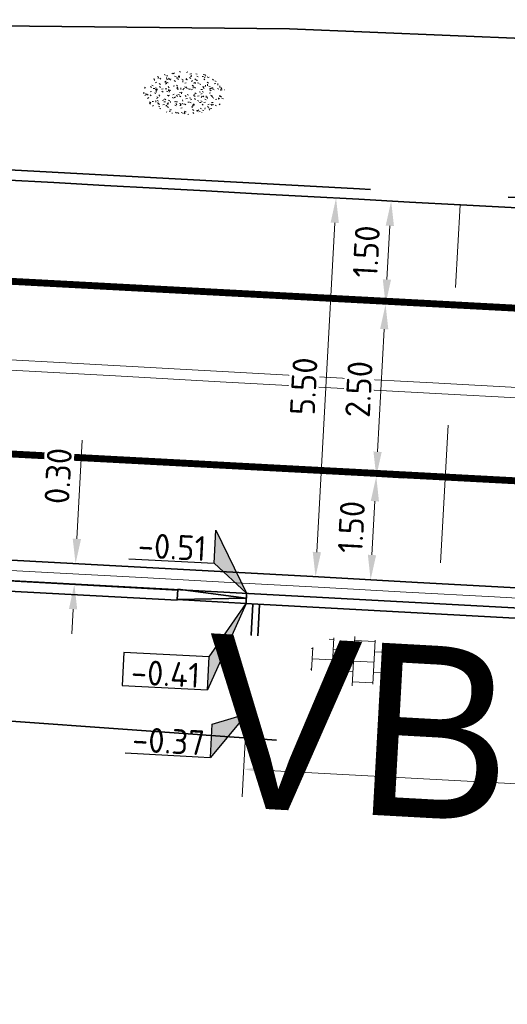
# Model space of a CAD drawing. Header units: metres. Extents: x 0 to 269924, y 0 to 933292.
# Tile 112 of 247: x 133784 to 133791, y 466516 to 466530. Entities that reach past the tile are written whole.
import ezdxf
from ezdxf import colors
from ezdxf.entities.mleader import LeaderData, LeaderLine
from ezdxf.enums import TextEntityAlignment as Align
from ezdxf.math import Vec2, Vec3

# ---------------------------------------------------------------- set-up
doc = ezdxf.new("R2018")
doc.units = ezdxf.units.M
for name, pattern in [('VH-OPSLUITBAND_100X200', [16, 8, -2, 4, -2]), ('VH-OPSLUITBAND_150X250', [24, 16, -2, 4, -2]), ('VH-TROTTOIRBAND_130-150', [15, 5, -2, 2, -2, 2, -2]), ('VW-1-1_STREEP', [2, 1, -1]), ('XX-HIDDEN', [4, 2, -2]), ('XX-PROJECTGRENS', [18, 12, -3, 0, -3])]:
    doc.linetypes.add(name, pattern=pattern)
doc.layers.add('N-WE-GR-GRAS-S', color=7, linetype='Continuous', lineweight=18, true_color=0x00a500)
for name, color, linetype, lineweight in [('N-WE-KG-GRENS_PROJECT-G', 7, 'XX-PROJECTGRENS', 35), ('N-WE-VH-GOOT_STRAATBAKSTEEN-G', 170, 'Continuous', 35), ('N-WE-VH-KANTOPSLUITING_OPSLUITBAND_100X200-G', 150, 'VH-OPSLUITBAND_100X200', 35), ('N-WE-VH-KANTOPSLUITING_OPSLUITBAND_150X250-G', 150, 'VH-OPSLUITBAND_150X250', 35), ('N-WE-VH-KANTOPSLUITING_TROTTOIRBAND_130 150-G', 210, 'VH-TROTTOIRBAND_130-150', 35), ('N-WE-VH-KANTOPSLUITING_TROTTOIRBAND_130 150_250-G', 210, 'VH-TROTTOIRBAND_130-150', 35), ('N-WE-VH-KANTOPSLUITING_VERLOOPBAND-T18', 10, 'Continuous', 18), ('N-WE-VH-KANTOPSLUITING_VOORKANTBAND-G', 50, 'Continuous', 35), ('N-WE-VH-M', 7, 'Continuous', 18), ('N-WE-VH-VERHARDING-T18', 10, 'Continuous', 18), ('N-WE-VH-VERHARDING_TEGEL-S', 7, 'Continuous', 18), ('N-WE-VW-MARKERING_LANGS_STREEP_11_010-G', 7, 'VW-1-1_STREEP', 13), ('X-XX-AL-HOOGTELABEL-S', 7, 'Continuous', 25)]:
    doc.layers.add(name, color=color, linetype=linetype, lineweight=lineweight)
doc.layers.add('X-XX-AL-HULPLIJN-G', color=30, linetype='Continuous', lineweight=18, plot=False)
doc.styles.add('NLCS-ISO', font='NLCS-ISO.ttf')
doc.styles.add('NLCS-ISO-M200-T18', font='NLCS-ISO.ttf', dxfattribs={"height": 0.36})
doc.styles.get("Standard").update_dxf_attribs({"font": 'romand.shx'})
doc.dimstyles.new('NLCS-M200-T18-PIJL_L2_H2', dxfattribs={"dimscale": 0.2, "dimtxt": 2.5, "dimasz": 1.8, "dimexe": 2, "dimexo": 2, "dimgap": 0.7, "dimtad": 1, "dimzin": 0, "dimdsep": 46, "dimtxsty": 'NLCS-ISO-M200-T18', "dimcen": 0, "dimdle": 2, "dimclrd": 256, "dimclre": 256, "dimclrt": 10, "dimazin": 0, "dimtfac": 1, "dimtdec": 3, "dimtofl": 0, "dimtmove": 0, "dimatfit": 3, "dimfxl": 2, "dimfxlon": 1, "dimtfillclr": 256, "dimtolj": 1, "dimtzin": 0, "dimlwd": -1, "dimlwe": -1, "dimarcsym": 0})

# ---------------------------------------------------------------- blocks, each defined once
blk = doc.blocks.new('SVH-TEGEL_300X300_DUN_HALFST_KL-SO')
for p, q in [((-1.837, 1.5), (-1.5, 1.5)), ((-1.5, -1.6), (-1.5, 1.6)), ((0, -1.784), (0, 1.784)), ((0, 1.5), (1.5, 1.5)), ((1.5, -1.6), (1.5, 1.6)), ((-3.08, 0.75), (-3, 0.75)), ((-3, -0.835), (-3, 0.835)), ((-1.5, 0.75), (0, 0.75)), ((1.5, 0.75), (3, 0.75)), ((3, -0.835), (3, 0.835)), ((-3, 0), (-1.5, 0)), ((0, 0), (1.5, 0)), ((3, 0), (3.395, 0)), ((-3.08, -0.75), (-3, -0.75)), ((-1.5, -0.75), (0, -0.75)), ((1.5, -0.75), (3, -0.75)), ((-1.837, -1.5), (-1.5, -1.5)), ((0, -1.5), (1.5, -1.5))]:
    blk.add_line(p, q)
at = {"style": 'NLCS-ISO'}
blk.add_attdef('FORMAAT', text='', height=1.8, dxfattribs=at).set_placement((-3.18, 0), align=Align.MIDDLE_RIGHT)
blk.add_attdef('KLEUR', text='', height=1.8, dxfattribs=at).set_placement((3.495, 0), align=Align.MIDDLE_LEFT)
at = {"style": 'NLCS-ISO', "flags": 1}
blk.add_attdef('FUNCTIE', text='', height=1.8, dxfattribs=at).set_placement((0.116, -3.585), align=Align.MIDDLE_CENTER)
blk = doc.blocks.new('*D174')
at = {"layer": 'Defpoints', "color": 0, "transparency": 16777216}
for p in [(133789.029, 466523.441), (133790.027, 466523.387), (133789.946, 466521.889)]:
    blk.add_point(p, dxfattribs=at)
at = {"layer": 'N-WE-VH-M', "transparency": 16777216}
for p, q in [((133789.428, 466523.419), (133788.629, 466523.463)), ((133788.967, 466522.303), (133789.009, 466523.081)), ((133789.347, 466521.921), (133788.548, 466521.965))]:
    blk.add_line(p, q, dxfattribs=at)
for points in [[(133788.949, 466523.085), (133789.069, 466523.078), (133789.029, 466523.441)], [(133788.907, 466522.306), (133789.027, 466522.299), (133788.947, 466521.943)]]:
    blk.add_solid(points, dxfattribs=at)
at = {"layer": 'N-WE-VH-M', "color": 10, "transparency": 16777216, "insert": (133788.668, 466522.709), "char_height": 0.36, "attachment_point": 5, "rotation": 86.8945, "style": 'NLCS-ISO-M200-T18', "bg_fill": 3, "box_fill_scale": 1.1, "bg_fill_color": 256, "bg_fill_true_color": 13158600, "bg_fill_transparency": 0}
blk.add_mtext('\\A1;1.50', dxfattribs=at)
blk = doc.blocks.new('*D175')
at = {"layer": 'Defpoints', "color": 0, "transparency": 16777216}
for p in [(133789.164, 466525.937), (133790.162, 466525.883), (133790.027, 466523.387)]:
    blk.add_point(p, dxfattribs=at)
at = {"layer": 'N-WE-VH-M', "transparency": 16777216}
for p, q in [((133789.563, 466525.916), (133788.765, 466525.959)), ((133789.048, 466523.8), (133789.144, 466525.578)), ((133789.428, 466523.419), (133788.629, 466523.463))]:
    blk.add_line(p, q, dxfattribs=at)
for points in [[(133789.085, 466525.581), (133789.204, 466525.575), (133789.164, 466525.937)], [(133788.988, 466523.804), (133789.108, 466523.797), (133789.029, 466523.441)]]:
    blk.add_solid(points, dxfattribs=at)
at = {"layer": 'N-WE-VH-M', "color": 10, "transparency": 16777216, "insert": (133788.777, 466524.706), "char_height": 0.36, "attachment_point": 5, "rotation": 86.8945, "style": 'NLCS-ISO-M200-T18', "bg_fill": 3, "box_fill_scale": 1.1, "bg_fill_color": 256, "bg_fill_true_color": 13158600, "bg_fill_transparency": 0}
blk.add_mtext('\\A1;2.50', dxfattribs=at)
blk = doc.blocks.new('*D176')
at = {"layer": 'Defpoints', "color": 0, "transparency": 16777216}
for p in [(133789.245, 466527.435), (133790.244, 466527.381), (133790.162, 466525.883)]:
    blk.add_point(p, dxfattribs=at)
at = {"layer": 'N-WE-VH-M', "transparency": 16777216}
for p, q in [((133789.645, 466527.413), (133788.846, 466527.457)), ((133789.183, 466526.297), (133789.226, 466527.076)), ((133789.563, 466525.916), (133788.765, 466525.959))]:
    blk.add_line(p, q, dxfattribs=at)
for points in [[(133789.166, 466527.079), (133789.286, 466527.072), (133789.245, 466527.435)], [(133789.124, 466526.3), (133789.243, 466526.293), (133789.164, 466525.937)]]:
    blk.add_solid(points, dxfattribs=at)
at = {"layer": 'N-WE-VH-M', "color": 10, "transparency": 16777216, "insert": (133788.885, 466526.703), "char_height": 0.36, "attachment_point": 5, "rotation": 86.8945, "style": 'NLCS-ISO-M200-T18', "bg_fill": 3, "box_fill_scale": 1.1, "bg_fill_color": 256, "bg_fill_true_color": 13158600, "bg_fill_transparency": 0}
blk.add_mtext('\\A1;1.50', dxfattribs=at)
blk = doc.blocks.new('*D177')
at = {"layer": 'Defpoints', "color": 0, "transparency": 16777216}
for p in [(133788.446, 466527.478), (133790.244, 466527.381), (133789.946, 466521.889)]:
    blk.add_point(p, dxfattribs=at)
at = {"layer": 'N-WE-VH-M', "transparency": 16777216}
for p, q in [((133788.846, 466527.457), (133788.047, 466527.5)), ((133788.168, 466522.346), (133788.427, 466527.119)), ((133788.548, 466521.965), (133787.749, 466522.008))]:
    blk.add_line(p, q, dxfattribs=at)
for points in [[(133788.367, 466527.122), (133788.487, 466527.116), (133788.446, 466527.478)], [(133788.108, 466522.349), (133788.228, 466522.343), (133788.148, 466521.986)]]:
    blk.add_solid(points, dxfattribs=at)
at = {"layer": 'N-WE-VH-M', "color": 10, "transparency": 16777216, "insert": (133787.978, 466524.75), "char_height": 0.36, "attachment_point": 5, "rotation": 86.8945, "style": 'NLCS-ISO-M200-T18', "bg_fill": 3, "box_fill_scale": 1.1, "bg_fill_color": 256, "bg_fill_true_color": 13158600, "bg_fill_transparency": 0}
blk.add_mtext('\\A1;5.50', dxfattribs=at)
blk = doc.blocks.new('*D178')
at = {"layer": 'Defpoints', "color": 0, "transparency": 16777216}
for p in [(133788.947, 466521.944), (133784.651, 466521.878), (133788.931, 466521.645)]:
    blk.add_point(p, dxfattribs=at)
at = {"layer": 'N-WE-VH-M', "transparency": 16777216}
for p, q in [((133784.687, 466522.537), (133784.765, 466523.966)), ((133785.067, 466522.155), (133784.268, 466522.199)), ((133785.051, 466521.856), (133784.252, 466521.899)), ((133784.632, 466521.518), (133784.612, 466521.159))]:
    blk.add_line(p, q, dxfattribs=at)
for points in [[(133784.627, 466522.54), (133784.747, 466522.533), (133784.668, 466522.177)], [(133784.572, 466521.521), (133784.692, 466521.515), (133784.651, 466521.878)]]:
    blk.add_solid(points, dxfattribs=at)
at = {"layer": 'N-WE-VH-M', "color": 10, "transparency": 16777216, "insert": (133784.416, 466523.449), "char_height": 0.36, "attachment_point": 5, "rotation": 86.8873, "style": 'NLCS-ISO-M200-T18', "bg_fill": 3, "box_fill_scale": 1.1, "bg_fill_color": 256, "bg_fill_true_color": 13158600, "bg_fill_transparency": 0}
blk.add_mtext('\\A1;0.30', dxfattribs=at)
blk = doc.blocks.new('*D179')
at = {"layer": 'Defpoints', "color": 0, "transparency": 16777216}
for p in [(133790.015, 466521.146), (133789.95, 466519.949), (133794.644, 466519.696)]:
    blk.add_point(p, dxfattribs=at)
at = {"layer": 'N-WE-VH-M', "transparency": 16777216}
for p, q in [((133794.309, 466520.914), (133795.108, 466520.871)), ((133794.689, 466520.533), (133794.663, 466520.055)), ((133794.244, 466519.717), (133795.043, 466519.674))]:
    blk.add_line(p, q, dxfattribs=at)
for points in [[(133794.629, 466520.536), (133794.749, 466520.529), (133794.708, 466520.892)], [(133794.603, 466520.058), (133794.723, 466520.052), (133794.644, 466519.696)]]:
    blk.add_solid(points, dxfattribs=at)
at = {"layer": 'N-WE-VH-M', "color": 10, "transparency": 16777216, "insert": (133794.357, 466520.311), "char_height": 0.36, "attachment_point": 5, "rotation": 86.9067, "style": 'NLCS-ISO-M200-T18', "bg_fill": 3, "box_fill_scale": 1.1, "bg_fill_color": 256, "bg_fill_true_color": 13158600, "bg_fill_transparency": 0}
blk.add_mtext('\\A1;1.20', dxfattribs=at)
blk = doc.blocks.new('*D180')
at = {"layer": 'Defpoints', "color": 0, "transparency": 16777216}
for p in [(133787.151, 466519.999), (133802.029, 466519.2), (133801.986, 466518.398)]:
    blk.add_point(p, dxfattribs=at)
at = {"layer": 'N-WE-VH-M', "transparency": 16777216}
for p, q in [((133787.129, 466519.596), (133787.086, 466518.797)), ((133787.467, 466519.177), (133801.627, 466518.417)), ((133802.008, 466518.797), (133801.965, 466517.998))]:
    blk.add_line(p, q, dxfattribs=at)
for points in [[(133787.47, 466519.237), (133787.464, 466519.117), (133787.108, 466519.197)], [(133801.63, 466518.477), (133801.624, 466518.357), (133801.986, 466518.398)]]:
    blk.add_solid(points, dxfattribs=at)
at = {"layer": 'N-WE-VH-M', "color": 10, "transparency": 16777216, "insert": (133794.564, 466519.117), "char_height": 0.36, "attachment_point": 5, "rotation": 356.9268, "style": 'NLCS-ISO-M200-T18', "bg_fill": 3, "box_fill_scale": 1.1, "bg_fill_color": 256, "bg_fill_true_color": 13158600, "bg_fill_transparency": 0}
blk.add_mtext('\\A1;14.90', dxfattribs=at)
blk = doc.blocks.new('*U200')
for p, q in [((-1.998, 2.491), (-1.512, 4.843)), ((-1.512, 4.843), (0, 0)), ((-8.073, 3.747), (-1.998, 2.491)), ((0, 0), (-1.998, 2.491))]:
    blk.add_line(p, q)
blk.add_solid([(-1.512, 4.843), (0, 0), (-1.998, 2.491)])
at = {"style": 'NLCS-ISO'}
blk.add_attdef('...', text='', height=1.8, rotation=348.3268, dxfattribs=at).set_placement((-5.12, 2.708), align=Align.BOTTOM_CENTER)
blk = doc.blocks.new('*U204')
for p, q in [((0, 0), (-3.707, -5.78)), ((-3.221, -3.429), (0, 0)), ((-3.707, -5.78), (-3.221, -3.429)), ((-9.782, -4.525), (-3.707, -5.78))]:
    blk.add_line(p, q)
blk.add_lwpolyline([(-3.221, -3.429), (-9.296, -2.174), (-9.782, -4.525)])
blk.add_solid([(-3.221, -3.429), (0, 0), (-3.707, -5.78)])
at = {"style": 'NLCS-ISO'}
blk.add_attdef('...', text='', height=1.8, rotation=348.3268, dxfattribs=at).set_placement((-6.829, -5.564), align=Align.BOTTOM_CENTER)
blk = doc.blocks.new('*U205')
at = {"lineweight": 30, "flags": 106}
blk.add_attdef('OB', text='', height=0.36, dxfattribs=at).set_placement((0, 0.1), align=Align.BOTTOM_CENTER)
blk = doc.blocks.new('*U207')
for p, q in [((0, 0), (-3.076, -2.724)), ((-2.59, -0.373), (0, 0)), ((-3.076, -2.724), (-2.59, -0.373)), ((-9.151, -1.469), (-3.076, -2.724))]:
    blk.add_line(p, q)
blk.add_solid([(-2.59, -0.373), (0, 0), (-3.076, -2.724)])
at = {"style": 'NLCS-ISO'}
blk.add_attdef('...', text='', height=1.8, rotation=348.3268, dxfattribs=at).set_placement((-6.198, -2.508), align=Align.BOTTOM_CENTER)
blk = doc.blocks.new('SGR-GRAS_01-SO')
at = {"ltscale": 0.1}
for p, q in [((-0.576, 0.919), (-0.64, 0.957)), ((-0.562, 0.919), (-0.509, 0.972)), ((-0.212, 0.998), (-0.269, 1.031)), ((0.073, 0.993), (0.138, 1.031)), ((-1.448, 0.644), (-1.521, 0.664)), ((-1.469, 0.576), (-1.482, 0.65)), ((-1.427, 0.476), (-1.354, 0.496)), ((-1.302, 0.761), (-1.324, 0.774)), ((-1.284, 0.684), (-1.278, 0.759)), ((-1.154, 0.647), (-1.207, 0.7)), ((-0.939, 0.84), (-1.004, 0.878)), ((-0.968, 0.512), (-0.915, 0.565)), ((-0.893, 0.496), (-0.965, 0.515)), ((-0.892, 0.812), (-0.817, 0.812)), ((-0.873, 0.655), (-0.886, 0.729)), ((-0.871, 0.625), (-0.799, 0.644)), ((-0.804, 0.474), (-0.869, 0.511)), ((-0.73, 0.647), (-0.783, 0.7)), ((-0.689, 0.607), (-0.682, 0.682)), ((-0.441, 0.553), (-0.506, 0.59)), ((-0.427, 0.785), (-0.499, 0.804)), ((-0.425, 0.706), (-0.36, 0.743)), ((-0.305, 0.647), (-0.358, 0.7)), ((-0.317, 0.812), (-0.242, 0.812)), ((-0.316, 0.774), (-0.244, 0.793)), ((-0.278, 0.735), (-0.291, 0.809)), ((-0.078, 0.632), (-0.143, 0.669)), ((-0.093, 0.53), (-0.087, 0.604)), ((-0.002, 0.47), (0.071, 0.489)), ((0.128, 0.636), (0.056, 0.656)), ((0.119, 0.647), (0.066, 0.7)), ((0.286, 0.711), (0.221, 0.748)), ((0.239, 0.923), (0.312, 0.942)), ((0.258, 0.812), (0.333, 0.812)), ((0.317, 0.814), (0.304, 0.888)), ((0.322, 0.565), (0.375, 0.618)), ((0.429, 0.477), (0.494, 0.514)), ((0.543, 0.647), (0.49, 0.7)), ((0.502, 0.452), (0.509, 0.527)), ((0.594, 0.925), (0.522, 0.945)), ((0.554, 0.619), (0.626, 0.638)), ((0.649, 0.79), (0.584, 0.827)), ((0.684, 0.487), (0.611, 0.507)), ((0.833, 0.812), (0.908, 0.812)), ((0.912, 0.894), (0.907, 0.925)), ((0.967, 0.647), (0.914, 0.7)), ((0.927, 0.764), (0.992, 0.802)), ((1.012, 0.869), (0.947, 0.906)), ((1.15, 0.777), (1.077, 0.796)), ((1.147, 0.502), (1.082, 0.54)), ((1.109, 0.767), (1.182, 0.787)), ((1.392, 0.647), (1.339, 0.7)), ((1.424, 0.463), (1.496, 0.483)), ((1.51, 0.581), (1.445, 0.619)), ((1.607, 0.407), (1.594, 0.481)), ((-1.964, -0.07), (-1.977, 0.004)), ((-1.93, 0.188), (-1.925, 0.244)), ((-1.893, 0.237), (-1.921, 0.253)), ((-1.668, 0.023), (-1.595, 0.043)), ((-1.596, 0.241), (-1.649, 0.294)), ((-1.53, 0.316), (-1.595, 0.353)), ((-1.517, 0.187), (-1.442, 0.187)), ((-1.358, 0.206), (-1.431, 0.226)), ((-1.421, 0.131), (-1.356, 0.168)), ((-1.369, 0.009), (-1.382, 0.083)), ((-1.375, 0.106), (-1.322, 0.159)), ((-1.334, 0.111), (-1.328, 0.186)), ((-1.167, 0.395), (-1.232, 0.432)), ((-1.172, 0.241), (-1.225, 0.294)), ((-1.112, 0.172), (-1.04, 0.192)), ((-1.032, 0.028), (-1.097, 0.066)), ((-0.942, 0.187), (-0.867, 0.187)), ((-0.923, 0.418), (-0.858, 0.456)), ((-0.803, 0.057), (-0.875, 0.077)), ((-0.747, 0.241), (-0.8, 0.294)), ((-0.773, 0.089), (-0.786, 0.163)), ((-0.739, 0.034), (-0.732, 0.109)), ((-0.669, 0.107), (-0.734, 0.145)), ((-0.557, 0.321), (-0.485, 0.34)), ((-0.337, 0.347), (-0.41, 0.366)), ((-0.323, 0.241), (-0.376, 0.294)), ((-0.306, 0.186), (-0.371, 0.224)), ((-0.367, 0.187), (-0.292, 0.187)), ((-0.243, 0.017), (-0.17, 0.036)), ((-0.178, 0.169), (-0.191, 0.242)), ((-0.143, -0.043), (-0.137, 0.032)), ((-0.085, 0.159), (-0.032, 0.212)), ((-0.069, 0.189), (-0.004, 0.227)), ((0.057, 0.265), (-0.008, 0.303)), ((0.101, 0.241), (0.048, 0.294)), ((0.218, 0.198), (0.146, 0.217)), ((0.208, 0.187), (0.283, 0.187)), ((0.313, 0.166), (0.385, 0.185)), ((0.42, 0.344), (0.355, 0.382)), ((0.417, 0.248), (0.404, 0.322)), ((0.526, 0.241), (0.472, 0.294)), ((0.555, -0.022), (0.49, 0.015)), ((0.774, 0.049), (0.701, 0.069)), ((0.784, 0.423), (0.719, 0.461)), ((0.783, 0.187), (0.858, 0.187)), ((0.918, 0.057), (0.853, 0.094)), ((0.868, 0.315), (0.941, 0.334)), ((0.95, 0.241), (0.897, 0.294)), ((1.012, 0.328), (0.999, 0.402)), ((1.098, 0.375), (1.104, 0.45)), ((1.239, 0.338), (1.167, 0.358)), ((1.183, 0.011), (1.255, 0.03)), ((1.206, 0.212), (1.259, 0.265)), ((1.282, 0.136), (1.217, 0.173)), ((1.283, 0.248), (1.348, 0.286)), ((1.374, 0.241), (1.321, 0.294)), ((1.358, 0.187), (1.433, 0.187)), ((1.645, 0.215), (1.58, 0.252)), ((1.693, 0.298), (1.7, 0.373)), ((1.795, 0.19), (1.722, 0.209)), ((1.738, 0.159), (1.81, 0.179)), ((1.798, 0.241), (1.745, 0.294)), ((1.933, 0.187), (1.948, 0.187)), ((-1.918, -0.157), (-1.854, -0.119)), ((-1.824, -0.083), (-1.897, -0.064)), ((-1.759, -0.13), (-1.823, -0.092)), ((-1.782, -0.301), (-1.729, -0.248)), ((-1.624, -0.496), (-1.689, -0.459)), ((-1.613, -0.166), (-1.667, -0.113)), ((-1.567, -0.438), (-1.492, -0.438)), ((-1.395, -0.051), (-1.46, -0.013)), ((-1.385, -0.462), (-1.378, -0.387)), ((-1.353, -0.281), (-1.281, -0.261)), ((-1.269, -0.232), (-1.341, -0.212)), ((-1.261, -0.417), (-1.326, -0.38)), ((-1.189, -0.166), (-1.242, -0.113)), ((-1.065, -0.386), (-1, -0.348)), ((-0.992, -0.438), (-0.917, -0.438)), ((-0.897, -0.338), (-0.962, -0.301)), ((-0.765, -0.166), (-0.818, -0.113)), ((-0.798, -0.132), (-0.726, -0.112)), ((-0.789, -0.539), (-0.782, -0.464)), ((-0.713, -0.381), (-0.786, -0.361)), ((-0.674, -0.477), (-0.687, -0.403)), ((-0.534, -0.259), (-0.599, -0.222)), ((-0.567, -0.098), (-0.502, -0.061)), ((-0.491, -0.248), (-0.438, -0.195)), ((-0.484, -0.436), (-0.411, -0.416)), ((-0.417, -0.438), (-0.342, -0.438)), ((-0.341, -0.166), (-0.394, -0.113)), ((-0.248, -0.091), (-0.32, -0.072)), ((-0.171, -0.18), (-0.236, -0.143)), ((-0.078, -0.398), (-0.091, -0.324)), ((0.084, -0.166), (0.031, -0.113)), ((0.072, -0.287), (0.144, -0.268)), ((0.192, -0.101), (0.127, -0.064)), ((0.158, -0.438), (0.233, -0.438)), ((0.308, -0.24), (0.235, -0.221)), ((0.327, -0.468), (0.262, -0.43)), ((0.287, -0.327), (0.352, -0.289)), ((0.452, -0.12), (0.459, -0.046)), ((0.508, -0.166), (0.455, -0.113)), ((0.517, -0.318), (0.504, -0.244)), ((0.69, -0.389), (0.625, -0.351)), ((0.627, -0.138), (0.7, -0.119)), ((0.733, -0.438), (0.808, -0.438)), ((0.785, -0.039), (0.85, -0.002)), ((0.863, -0.389), (0.791, -0.37)), ((0.799, -0.195), (0.852, -0.142)), ((0.932, -0.166), (0.879, -0.113)), ((0.942, -0.442), (1.014, -0.423)), ((1.053, -0.31), (0.988, -0.272)), ((1.048, -0.198), (1.054, -0.123)), ((1.112, -0.239), (1.099, -0.165)), ((1.329, -0.1), (1.256, -0.08)), ((1.356, -0.166), (1.303, -0.113)), ((1.308, -0.438), (1.383, -0.438)), ((1.416, -0.231), (1.351, -0.193)), ((1.497, -0.293), (1.569, -0.274)), ((1.639, -0.268), (1.704, -0.231)), ((1.643, -0.275), (1.65, -0.2)), ((1.707, -0.159), (1.694, -0.085)), ((1.779, -0.152), (1.715, -0.114)), ((1.781, -0.166), (1.728, -0.113)), ((1.884, -0.248), (1.812, -0.229)), ((-1.631, -0.572), (-1.684, -0.519)), ((-1.535, -0.657), (-1.498, -0.636)), ((-1.269, -0.557), (-1.282, -0.483)), ((-1.207, -0.572), (-1.26, -0.519)), ((-1.179, -0.67), (-1.252, -0.651)), ((-1.126, -0.784), (-1.191, -0.746)), ((-1.039, -0.585), (-0.967, -0.565)), ((-0.898, -0.654), (-0.845, -0.601)), ((-0.836, -0.943), (-0.853, -0.926)), ((-0.783, -0.572), (-0.836, -0.519)), ((-0.763, -0.705), (-0.828, -0.667)), ((-0.725, -0.889), (-0.652, -0.869)), ((-0.709, -0.902), (-0.644, -0.864)), ((-0.624, -0.819), (-0.696, -0.799)), ((-0.399, -0.626), (-0.464, -0.588)), ((-0.376, -0.979), (-0.429, -0.926)), ((-0.358, -0.572), (-0.411, -0.519)), ((-0.158, -0.529), (-0.23, -0.51)), ((-0.211, -0.614), (-0.146, -0.577)), ((-0.193, -0.616), (-0.187, -0.541)), ((-0.169, -0.74), (-0.097, -0.72)), ((-0.068, -0.968), (-0.141, -0.948)), ((-0.036, -0.547), (-0.101, -0.509)), ((0.048, -0.979), (-0.005, -0.926)), ((0.021, -0.964), (0.008, -0.89)), ((0.066, -0.572), (0.013, -0.519)), ((0.099, -0.913), (0.034, -0.876)), ((0.397, -0.678), (0.325, -0.659)), ((0.386, -0.591), (0.459, -0.572)), ((0.393, -0.601), (0.446, -0.548)), ((0.462, -0.834), (0.397, -0.797)), ((0.402, -0.693), (0.409, -0.618)), ((0.472, -0.979), (0.419, -0.926)), ((0.49, -0.572), (0.437, -0.519)), ((0.617, -0.884), (0.604, -0.81)), ((0.643, -0.843), (0.708, -0.806)), ((0.701, -0.895), (0.773, -0.876)), ((0.825, -0.755), (0.76, -0.718)), ((0.856, -0.938), (0.844, -0.926)), ((0.914, -0.572), (0.861, -0.519)), ((0.953, -0.827), (0.88, -0.808)), ((0.998, -0.77), (1.004, -0.696)), ((1.188, -0.676), (1.123, -0.639)), ((1.141, -0.556), (1.206, -0.518)), ((1.212, -0.805), (1.199, -0.731)), ((1.256, -0.746), (1.328, -0.727)), ((1.339, -0.572), (1.286, -0.519)), ((1.419, -0.538), (1.346, -0.518)), ((1.551, -0.597), (1.486, -0.56)), ((1.684, -0.547), (1.736, -0.495)), ((1.713, -0.522), (1.71, -0.519)), ((-0.582, -0.994), (-0.587, -0.97)), ((-0.265, -0.992), (-0.33, -0.955)), ((-0.014, -1.008), (0.039, -0.955)), ((0.172, -1.037), (0.218, -1.024))]:
    blk.add_line(p, q, dxfattribs=at)
at = {"ltscale": 0.1, "style": 'NLCS-ISO'}
blk.add_attdef('TYPE', text='', height=0.5, dxfattribs=at).set_placement((3.471, -0.016), align=Align.MIDDLE_CENTER)

msp = doc.modelspace()

# ---------------------------------------------------------------- linework, layer by layer
at = {"layer": 'N-WE-VH-GOOT_STRAATBAKSTEEN-G'}
msp.add_lwpolyline([(133341.192, 466538.034), (133548.299, 466533.099), (133604.484, 466532.752, -0.012398), (133694.641, 466528.294), (133747.111, 466524.328, 0.006097), (133941.572, 466515.108, 0.02139), (134085.33, 466514.138, 0.018724), (134137.889, 466519.445, 0.007401), (134227.449, 466531.463), (134342.22, 466547.549), (134354.896, 466549.127)], format="xyb", dxfattribs=at)
at = {"layer": 'N-WE-VH-KANTOPSLUITING_OPSLUITBAND_100X200-G', "flags": 128}
msp.add_lwpolyline([(133787.237, 466521.592), (133787.151, 466519.999), (133802.029, 466519.2), (133802.113, 466520.789)], dxfattribs=at)
at = {"layer": 'N-WE-VH-KANTOPSLUITING_OPSLUITBAND_150X250-G', "flags": 128}
for points in [[(133341.341, 466543.682), (133548.384, 466538.749), (133604.571, 466538.402, -0.012406), (133695.064, 466533.928), (133747.492, 466529.966, 0.002963), (133841.891, 466524.897)], [(133395.111, 466536.299), (133548.292, 466532.649), (133604.477, 466532.302, -0.012397), (133694.608, 466527.845), (133747.08, 466523.879, 0.001225), (133786.141, 466521.646)]]:
    msp.add_lwpolyline(points, format="xyb", dxfattribs=at)
at = {"layer": 'N-WE-VH-KANTOPSLUITING_TROTTOIRBAND_130 150-G'}
msp.add_line((133786.141, 466521.655), (133787.14, 466521.6), dxfattribs=at)
at = {"layer": 'N-WE-VH-KANTOPSLUITING_TROTTOIRBAND_130 150_250-G'}
msp.add_lwpolyline([(133787.135, 466521.597), (133791.129, 466521.382)], dxfattribs=at)
at = {"layer": 'N-WE-VH-KANTOPSLUITING_VOORKANTBAND-G'}
for p, q in [((133786.149, 466521.803), (133786.141, 466521.655)), ((133786.15, 466521.805), (133787.144, 466521.675)), ((133786.141, 466521.655), (133787.144, 466521.675)), ((133787.148, 466521.75), (133787.14, 466521.6))]:
    msp.add_line(p, q, dxfattribs=at)
at = {"layer": 'N-WE-VH-KANTOPSLUITING_VOORKANTBAND-G', "flags": 128}
msp.add_lwpolyline([(133341.337, 466543.533), (133548.381, 466538.599), (133604.568, 466538.252, -0.012405), (133695.052, 466533.778), (133747.482, 466529.816, 0.002963), (133841.884, 466524.747)], format="xyb", dxfattribs=at)
at = {"layer": 'N-WE-VH-KANTOPSLUITING_VOORKANTBAND-G'}
msp.add_lwpolyline([(133341.191, 466537.734), (133548.294, 466532.799), (133604.479, 466532.452, -0.012398), (133694.619, 466527.995), (133747.091, 466524.029, 0.001225), (133786.149, 466521.795, 0.0011)], format="xyb", dxfattribs=at)
for points in [[(133782.155, 466522.016), (133803.12, 466520.886)], [(133787.337, 466521.587), (133787.256, 466520.093), (133801.935, 466519.305), (133802.014, 466520.794)]]:
    msp.add_lwpolyline(points, dxfattribs=at)
at = {"layer": 'N-WE-VW-MARKERING_LANGS_STREEP_11_010-G', "ltscale": 5, "const_width": 0.1, "flags": 128}
for points in [[(133770.22, 466526.99, 0.00538), (133941.742, 466519.104, 0.021386), (134085.132, 466518.133, 0.018719), (134137.377, 466523.412, 0.002456), (134167.103, 466527.102, 0.002456)], [(134167.43, 466524.623, -0.002455), (134137.697, 466520.933, -0.018722), (134085.256, 466515.636, -0.021389), (133941.636, 466516.606, -0.00538), (133770.074, 466524.494, -0.00538)]]:
    msp.add_lwpolyline(points, format="xyb", dxfattribs=at)
at = {"layer": 'X-XX-AL-HULPLIJN-G'}
for points in [[(133341.257, 466540.784), (133548.34, 466535.849), (133604.526, 466535.502, -0.012402), (133694.847, 466531.036), (133747.296, 466527.072, 0.006097), (133941.689, 466517.855, 0.021388), (134085.194, 466516.885, 0.006155), (134102.446, 466518.191, 0.006155)], [(134167.251, 466526.012, -0.002456), (134137.518, 466522.321, -0.01872), (134085.186, 466517.035, -0.021387), (133941.695, 466518.005, -0.005255), (133774.149, 466525.666, -0.005255)]]:
    msp.add_lwpolyline(points, format="xyb", dxfattribs=at)
at = {"layer": 'X-XX-AL-HULPLIJN-G', "flags": 128}
msp.add_lwpolyline([(133770.307, 466528.488, 0.002309), (133843.882, 466524.652), (133857.867, 466524), (133862.862, 466523.773, 0.002476), (133941.805, 466520.603, 0.0128), (134027.55, 466518.549, 0.0128)], format="xyb", dxfattribs=at)
at = {"layer": 'X-XX-AL-HULPLIJN-G', "color": 6, "linetype": 'XX-HIDDEN'}
msp.add_lwpolyline([(133789.962, 466522.189), (133790.244, 466527.381)], dxfattribs=at)

# ---------------------------------------------------------------- block references
at = {"layer": 'N-WE-GR-GRAS-S', "xscale": 0.2999999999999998, "yscale": 0.2999999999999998, "zscale": 0.2999999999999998, "rotation": 359}
msp.add_blockref('SGR-GRAS_01-SO', (133786.249, 466529.002), dxfattribs=at)
at = {"layer": 'N-WE-VH-KANTOPSLUITING_VERLOOPBAND-T18'}
ref = msp.add_blockref('*U205', (133786.61, 466521.068), dxfattribs=dict(at, rotation=356.8421920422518))
lines = msp.add_mtext('VB1', dxfattribs={"layer": '0', "insert": (133786.615, 466521.168), "char_height": 2.5, "attachment_point": 1, "rotation": 356.8422, "bg_fill": 3, "box_fill_scale": 1, "bg_fill_color": 256, "bg_fill_transparency": 0})
ref.add_attrib('OB', '', (133786.615, 466521.168), dxfattribs={"flags": 16}).embed_mtext(lines)
at = {"layer": 'N-WE-VH-VERHARDING_TEGEL-S', "xscale": 0.2, "yscale": 0.2, "zscale": 0.2, "rotation": 356.9246974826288}
msp.add_blockref('SVH-TEGEL_300X300_DUN_HALFST_KL-SO', (133788.697, 466520.764), dxfattribs=at)
at = {"layer": 'X-XX-AL-HOOGTELABEL-S', "xscale": 0.2, "yscale": 0.2, "zscale": 0.2, "rotation": 8.682458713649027}
for name, p, values in [('*U200', (133787.148, 466521.751), {'...': '-0.51'}), ('*U204', (133787.14, 466521.6), {'...': '-0.41'}), ('*U207', (133787.151, 466519.999), {'...': '-0.37'})]:
    msp.add_blockref(name, p, dxfattribs=at).add_auto_attribs(values)

# ---------------------------------------------------------------- leaders
at = {"layer": 'N-WE-VH-VERHARDING-T18'}
ml = msp.add_multileader_mtext('Standard', dxfattribs=at)
ml.set_content('', color=256, style='NLCS-ISO-M200-T18')
ml.set_leader_properties(color=256, linetype='ByLayer', lineweight=-1)
ml.build(insert=Vec2(0, 0))
ml.multileader.update_dxf_attribs({"has_dogleg": 0, "text_left_attachment_type": 5, "text_right_attachment_type": 5, "dogleg_length": 0.36, "arrow_head_size": 0.36})
ctx = ml.context
ctx.base_point, ctx.char_height, ctx.arrow_head_size, ctx.landing_gap_size, ctx.plane_origin = Vec3(135697.392, 466805.766), 0.36, 0.36, 0.18, Vec3(135695.697, 466805.189)
ctx.left_attachment, ctx.right_attachment = 5, 5
notes = []
notes.append((ctx, [(0, (0, 0, 0), (0, 0), (1, 0), 1, [])]))
ctx.mtext.insert, ctx.mtext.rotation, ctx.mtext.flow_direction = Vec3(135697.572, 466806.126), -0.147529, 5
for ctx, leaders in notes:
    for number, flags, end, landing, length, lines in leaders:
        leader = LeaderData()
        leader.index, (leader.has_last_leader_line, leader.has_dogleg_vector, leader.attachment_direction) = number, flags
        leader.last_leader_point, leader.dogleg_vector, leader.dogleg_length = Vec3(end), Vec3(landing), length
        for number, points, colour, breaks in lines:
            line = LeaderLine()
            line.index, line.vertices, line.color, line.breaks = number, Vec3.list(points), colors.encode_raw_color(colour), breaks
            leader.lines.append(line)
        ctx.leaders.append(leader)

# ---------------------------------------------------------------- next in the draw order: dimensions: what is measured, and where the dimension line sits
at = {"layer": 'N-WE-VH-M'}
for p1, p2, distance, picture, middle in [((133789.946, 466521.889), (133790.027, 466523.387), 1, '*D174', (133788.668, 466522.709)), ((133790.015, 466521.146), (133789.95, 466519.949), 4.7, '*D179', (133794.357, 466520.311))]:
    dim = msp.add_aligned_dim(p1=p1, p2=p2, distance=distance, dimstyle='NLCS-M200-T18-PIJL_L2_H2', override={"dimtfill": 1}, dxfattribs=at)
    dim.commit()
    dim.dimension.update_dxf_attribs({"geometry": picture, "text_midpoint": middle})

# ---------------------------------------------------------------- next in the draw order: dimensions: what is measured, and where the dimension line sits
for p1, p2, distance, picture, middle in [((133790.027, 466523.387), (133790.162, 466525.883), 1, '*D175', (133788.777, 466524.706)), ((133787.151, 466519.999), (133802.029, 466519.2), -0.803, '*D180', (133794.564, 466519.117))]:
    dim = msp.add_aligned_dim(p1=p1, p2=p2, distance=distance, dimstyle='NLCS-M200-T18-PIJL_L2_H2', override={"dimtfill": 1}, dxfattribs=at)
    dim.commit()
    dim.dimension.update_dxf_attribs({"geometry": picture, "text_midpoint": middle})

# ---------------------------------------------------------------- next in the draw order: dimensions: what is measured, and where the dimension line sits
dim = msp.add_aligned_dim(p1=(133790.162, 466525.883), p2=(133790.244, 466527.381), distance=1, dimstyle='NLCS-M200-T18-PIJL_L2_H2', override={"dimtfill": 1}, dxfattribs=at)
dim.commit()
dim.dimension.update_dxf_attribs({"geometry": '*D176', "text_midpoint": (133788.885, 466526.703)})

# ---------------------------------------------------------------- next in the draw order: dimensions: what is measured, and where the dimension line sits
dim = msp.add_aligned_dim(p1=(133789.946, 466521.889), p2=(133790.244, 466527.381), distance=1.8, dimstyle='NLCS-M200-T18-PIJL_L2_H2', override={"dimtfill": 1}, dxfattribs=at)
dim.commit()
dim.dimension.update_dxf_attribs({"geometry": '*D177', "text_midpoint": (133787.978, 466524.75)})

# ---------------------------------------------------------------- next in the draw order: dimensions: what is measured, and where the dimension line sits
dim = msp.add_linear_dim(base=(133784.651, 466521.878), p1=(133788.947, 466521.944), p2=(133788.931, 466521.645), angle=266.8873, dimstyle='NLCS-M200-T18-PIJL_L2_H2', override={"dimtfill": 1}, dxfattribs=at)
dim.commit()
dim.dimension.update_dxf_attribs({"geometry": '*D178', "text_midpoint": (133784.736, 466523.431), "dimtype": 161})

# ---------------------------------------------------------------- next in the draw order: linework, layer by layer
at = {"layer": 'N-WE-KG-GRENS_PROJECT-G', "flags": 128}
msp.add_lwpolyline([(133942.152, 466524.013), (133955.533, 466522.507), (133956.145, 466521.626), (133962.811, 466521.355), (133963.543, 466522.67), (133965.054, 466522.563), (133965.551, 466521.193), (133981.5, 466520.334), (133981.565, 466520.896), (133982.028, 466520.86), (133994.134, 466520.33), (133994.151, 466519.671), (134009.067, 466519.478), (134013.911, 466519.512), (134027.732, 466519.636), (134028.693, 466519.554), (134034.796, 466519.611), (134050.86, 466519.659), (134068.501, 466520.152), (134071.254, 466520.237), (134077.26, 466520.692), (134094.041, 466522.635), (134101.385, 466523.282), (134101.428, 466523.91), (134128.995, 466527.092), (134141.938, 466528.627), (134148.421, 466529.392), (134148.476, 466529.087), (134157.108, 466530.24), (134157.762, 466530.339), (134157.953, 466529.076), (134163.706, 466529.946), (134172.69, 466531.055), (134201.838, 466535.069), (134202.197, 466534.878), (134203.304, 466535.042), (134208.161, 466535.722), (134214.682, 466536.673), (134215.15, 466536.846), (134235.766, 466539.754), (134239.587, 466540.449), (134251.117, 466542.218), (134251.536, 466542.09), (134264.479, 466543.833), (134264.487, 466544.317), (134273.56, 466545.641), (134273.608, 466545.287), (134285.679, 466546.863), (134299.118, 466548.971), (134309.192, 466550.345), (134329.805, 466553.659), (134341.526, 466555.206), (134346.97, 466556.112), (134351.977, 466556.025), (134358.949, 466556.887), (134359.186, 466557.313), (134365.426, 466557.917), (134389.225, 466560.758), (134395.395, 466561.519), (134400.633, 466562.019), (134418.638, 466563.907), (134426.404, 466566.343), (134432.472, 466567.14), (134437.532, 466567.422), (134444.848, 466568.25), (134448.277, 466568.388), (134484.594, 466572.762), (134486.539, 466572.966), (134490.599, 466573.546), (134498.499, 466574.536), (134514.318, 466576.701), (134542.397, 466581.367), (134546.702, 466582.122), (134551.593, 466582.441), (134551.871, 466583.179), (134557.906, 466584.406), (134558.276, 466584.115), (134567.36, 466586.004), (134582.717, 466588.715), (134583.108, 466588.972), (134590.444, 466590.398), (134630.038, 466598.271), (134633.264, 466598.923), (134632.087, 466604.993), (134646.051, 466607.537), (134647.414, 466607.429), (134666.972, 466611.405), (134675.342, 466617.463), (134674.819, 466607.593), (134696.995, 466610.537), (134702.172, 466611.327), (134706.525, 466612.071), (134709.085, 466612.323), (134712.087, 466612.776), (134715, 466613.203), (134716.349, 466613.229), (134723.364, 466613.968), (134738.981, 466616.639), (134746.062, 466617.28), (134746.09, 466616.641), (134760.121, 466618.861), (134759.993, 466619.829), (134768.446, 466621.137), (134784.615, 466623.738), (134787.541, 466625.072), (134796.772, 466626.479), (134796.899, 466625.715), (134813.878, 466628.545), (134820.226, 466629.584), (134847.68, 466634.234), (134881.79, 466639.204), (134881.926, 466639.532), (134884.43, 466640.009), (134893.797, 466641.711), (134903.085, 466643.328), (134904.138, 466643.527), (134920.265, 466646.374), (134921.332, 466646.578), (134937.367, 466649.518), (134938.501, 466649.708), (134961.555, 466654.096), (134967.764, 466655.262), (134974.722, 466656.563), (134984.23, 466658.491), (134992.023, 466659.998), (134995.809, 466660.766), (135000.442, 466661.693), (135009.695, 466663.648), (135010.659, 466663.869), (135018.832, 466665.618), (135021.92, 466666.314), (135034.093, 466668.943), (135034.161, 466668.769), (135043.8, 466670.832), (135059.084, 466674.02), (135068.771, 466676.078), (135083.089, 466679.034), (135091.902, 466680.993), (135097.488, 466682.166), (135104.831, 466683.651), (135116.534, 466686.231), (135119.892, 466686.792), (135126.3, 466688.013), (135127.347, 466688.196), (135130.448, 466688.891), (135135.602, 466689.887), (135140.19, 466691.518), (135166.592, 466696.94), (135182.368, 466700.724), (135201.902, 466704.748), (135203.941, 466705.082), (135209.867, 466705.957), (135217.801, 466707.782), (135228.821, 466709.933), (135242.391, 466712.598), (135277.698, 466719.723), (135279.457, 466720.111), (135279.55, 466721.578), (135288.178, 466723.073), (135350.963, 466735.305), (135501.986, 466763.685), (135501.162, 466761.839), (135525.132, 466766.833), (135533.639, 466768.672), (135569.042, 466775.188), (135582.767, 466777.378), (135584.022, 466777.634), (135585.675, 466776.264, 0.01918), (135652.451, 466792.01), (135652.891, 466793.457), (135660.981, 466795.919), (135661.574, 466796.074), (135664.481, 466796.836), (135665.946, 466796.651), (135673.558, 466799.328), (135680.977, 466801.739), (135687.276, 466804.201), (135692.547, 466806.295), (135705.432, 466809.743), (135712.094, 466810.706), (135728.145, 466817.035), (135760.285, 466825.832), (135773.458, 466829.179), (135789.116, 466834.08), (135813.029, 466842.892), (135823.352, 466846.718), (135839.426, 466852.91), (135860.96, 466860.89), (135867.928, 466863.26), (135895.199, 466872.784), (135899.312, 466861.8), (135873.359, 466852.082), (135873.188, 466848.843), (135867.814, 466846.669), (135856.104, 466842.036), (135847.253, 466838.505), (135830.033, 466832.514), (135818.854, 466828.652), (135812.865, 466826.949), (135808.959, 466825.804), (135805.053, 466824.658), (135770.731, 466814.307), (135766.971, 466812.016), (135761.879, 466808.079), (135757.591, 466807.133), (135743.839, 466803.566), (135724.075, 466798.35), (135721.275, 466798.229), (135720.422, 466801.401), (135715.133, 466799.834), (135698.553, 466794.754), (135698.279, 466793.693), (135686.038, 466790.352), (135686.038, 466789.248), (135686.038, 466787.562), (135681.985, 466786.092), (135677.719, 466785.319), (135623.458, 466770.711), (135607.41, 466767.662), (135584.355, 466763.142), (135577.091, 466761.475), (135570.47, 466760.803), (135524.714, 466753.103), (135522.642, 466752.878), (135515.666, 466751.661), (135498.388, 466748.218), (135460.498, 466741.759), (135438.515, 466737.953), (135402.134, 466731.048), (135401.842, 466732.671), (135396.111, 466731.637), (135390.927, 466730.659), (135374.008, 466727.423), (135342.463, 466720.896), (135337.831, 466720.249), (135332.781, 466719.412), (135316.41, 466716.549), (135312.764, 466716.512), (135301.04, 466714.003), (135296.667, 466713.077), (135288.078, 466711.338), (135288.031, 466710.414), (135288.066, 466708.643), (135283.612, 466707.738), (135244.114, 466700.084), (135242.59, 466702.114), (135218.779, 466697.088), (135216.4, 466696.736), (135207.126, 466694.996), (135197.842, 466693.22), (135196.987, 466690.777), (135188.214, 466689.009), (135186.218, 466690.919), (135157.953, 466685.339), (135157.545, 466682.623), (135152.388, 466681.564), (135151.517, 466683.806), (135135.729, 466680.62), (135134.464, 466677.149), (135128.184, 466675.854), (135125.788, 466678.571), (135109.606, 466675.114), (135107.871, 466673.543), (135107.871, 466672.134), (135099.469, 466670.442), (135080.265, 466666.625), (135079.406, 466666.151), (135069.61, 466664.202), (135057.638, 466661.759), (135035.803, 466657.155), (135033.723, 466658.689), (135013.618, 466654.679), (135014.198, 466652.086), (135012.612, 466651.731), (135012.176, 466654.16), (134999.525, 466651.581), (134981.058, 466648.065), (134978.74, 466647.609), (134978.586, 466647.723), (134973.29, 466646.777), (134967.912, 466645.754), (134966.071, 466645.409), (134952.75, 466642.776), (134952.592, 466643.577), (134951.246, 466643.315), (134944.955, 466642.097), (134940.872, 466641.345), (134939.907, 466640.789), (134925.329, 466637.906), (134925.171, 466637.877), (134925.333, 466636.966), (134925.553, 466635.733), (134922.159, 466635.157), (134921.983, 466636.201), (134920.712, 466635.973), (134906.644, 466633.431), (134906.509, 466633.768), (134899.927, 466632.517), (134896.041, 466630.574), (134862.297, 466626.202), (134861.423, 466623.924), (134854.723, 466622.819), (134853.222, 466624.597), (134834.721, 466621.381), (134818.755, 466618.638), (134803.128, 466616.182), (134801.097, 466614.744), (134787.48, 466613.242), (134768.983, 466610.888), (134755.14, 466609.258), (134754.957, 466609.237), (134754.786, 466610.217), (134731.872, 466606.359), (134713.4, 466603.055), (134699.607, 466600.717), (134685.428, 466598.156), (134675.878, 466596.194), (134672.276, 466595.656), (134668.91, 466595.016), (134645.926, 466591.058), (134638.577, 466590.001), (134611.474, 466584.899), (134601.717, 466583.131), (134600.6, 466582.901), (134592.762, 466581.44), (134575.118, 466578.109), (134569.726, 466577.127), (134558.057, 466574.923), (134547.369, 466573.132), (134538.23, 466571.522), (134531.355, 466570.551), (134524.272, 466569.346), (134519.026, 466568.326), (134515.39, 466567.719), (134505.384, 466563.341), (134500.986, 466562.643), (134495.881, 466561.909), (134495.823, 466562.312), (134492.204, 466563.642), (134484.398, 466562.518), (134478.905, 466561.786), (134469.843, 466560.533), (134464.536, 466559.742), (134456.919, 466558.745), (134448.033, 466557.687), (134433.208, 466556.61), (134412.104, 466554.577), (134407.553, 466554.101), (134387.467, 466551.741), (134381.785, 466550.955), (134364.962, 466548.659), (134360.191, 466548.481), (134354.944, 466547.628), (134324.113, 466542.837), (134319.685, 466541.923), (134312.466, 466540.844), (134307.061, 466539.9), (134305.527, 466540.739), (134283.993, 466537.831), (134278.004, 466536.268), (134260.392, 466533.941), (134253.899, 466532.65), (134244.867, 466531.618), (134227.961, 466528.835), (134196.876, 466524.748), (134191.294, 466524.652), (134189.441, 466519.487), (134180.543, 466523.251), (134138.079, 466517.961), (134135.279, 466517.668), (134120.646, 466515.791), (134115.858, 466514.998), (134094.415, 466512.788), (134094.483, 466512.133), (134077.905, 466510.692), (134056.132, 466509.19), (134043.898, 466509.02), (134033.049, 466509.242), (134023.923, 466509.529), (134011.048, 466510.262), (134011.12, 466510.989), (133978.031, 466511.971), (133977.492, 466511.386), (133976.525, 466511.415), (133970.93, 466511.61), (133940.859, 466512.853), (133936.339, 466513.04), (133926.354, 466513.566), (133918.767, 466513.929), (133914.845, 466514.016), (133909.555, 466514.279), (133907.78, 466514.373), (133898.183, 466514.701), (133889.291, 466514.99), (133877.411, 466515.387), (133865.169, 466516.189), (133858.598, 466516.511), (133853.557, 466516.784), (133840.824, 466517.534), (133833.647, 466517.757), (133833.706, 466517.421), (133832.853, 466517.458), (133826.979, 466517.575), (133808.076, 466518.296), (133803.308, 466518.179), (133802.56, 466518.555), (133780.072, 466520.153), (133779.6, 466519.291), (133774.066, 466519.538), (133773.735, 466520.559), (133740.527, 466522.642), (133713.376, 466524.159), (133705.703, 466524.636), (133705.709, 466526.266), (133685.059, 466527.583), (133660.563, 466529.253), (133639.129, 466529.346), (133622.453, 466530.286), (133616.388, 466530.543), (133614.494, 466530.624), (133604.393, 466531.597), (133597.464, 466531.465), (133574.3, 466531.955), (133566.695, 466531.543), (133561.32, 466531.616), (133554.142, 466531.627), (133545.309, 466531.719), (133535.509, 466531.795), (133530.483, 466531.897), (133499.098, 466532.845), (133498.91, 466530.624), (133497.604, 466522.359), (133448.566, 466524.379), (133448.421, 466522.59), (133414.567, 466524.034), (133414.497, 466533.241), (133401.904, 466533.723), (133353.812, 466535.745), (133352.26, 466536.139), (133333.107, 466536.524), (133333.343, 466545.829), (133369.152, 466544.714), (133381.325, 466544.396), (133400.699, 466543.637), (133404.005, 466543.551), (133435.456, 466542.61), (133435.456, 466542.277), (133451.526, 466541.628), (133467.883, 466541.235), (133477.659, 466542.034), (133509.103, 466541.442), (133515.138, 466541.284), (133519.939, 466540.992), (133525.525, 466540.798), (133532.518, 466540.097), (133548.147, 466539.778), (133548.297, 466540.601), (133555.22, 466540.722), (133564.265, 466540.558), (133565.06, 466540.188), (133570.074, 466540.025), (133574.07, 466539.875), (133576.623, 466539.795), (133577.163, 466540.007), (133601.21, 466539.677), (133602.809, 466541.635), (133610.483, 466541.448), (133611.878, 466539.353), (133618.8, 466539.154), (133622.331, 466538.943), (133622.362, 466539.485), (133627.247, 466539.274), (133627.305, 466538.709), (133642.487, 466537.733), (133654.92, 466537.235), (133674.71, 466536.649), (133674.766, 466536.962), (133682.638, 466536.639), (133685.084, 466535.631), (133701.924, 466534.36), (133703.6, 466534.856), (133708.504, 466534.396), (133731.895, 466532.391), (133737.992, 466531.942), (133749.854, 466530.901), (133752.15, 466530.77), (133756.921, 466530.655), (133767.535, 466530.109), (133779.853, 466530.016), (133787.77, 466529.934), (133810.905, 466528.967), (133832.384, 466528.238), (133837.192, 466527.837), (133897.841, 466525.036)], format="xyb", close=True, dxfattribs=at)
at = {"layer": 'X-XX-AL-HULPLIJN-G'}
msp.add_lwpolyline([(133346.847, 466537.75), (133548.297, 466532.949), (133604.481, 466532.602, -0.012398), (133694.63, 466528.144), (133747.101, 466524.179, 0.000968), (133777.966, 466522.398, 0.005129), (133941.566, 466514.958, 0.02139), (134085.337, 466513.988, 0.018724), (134137.908, 466519.296, 0.002454), (134167.645, 466522.987)], format="xyb", dxfattribs=at)

doc.saveas('drawing.dxf')
